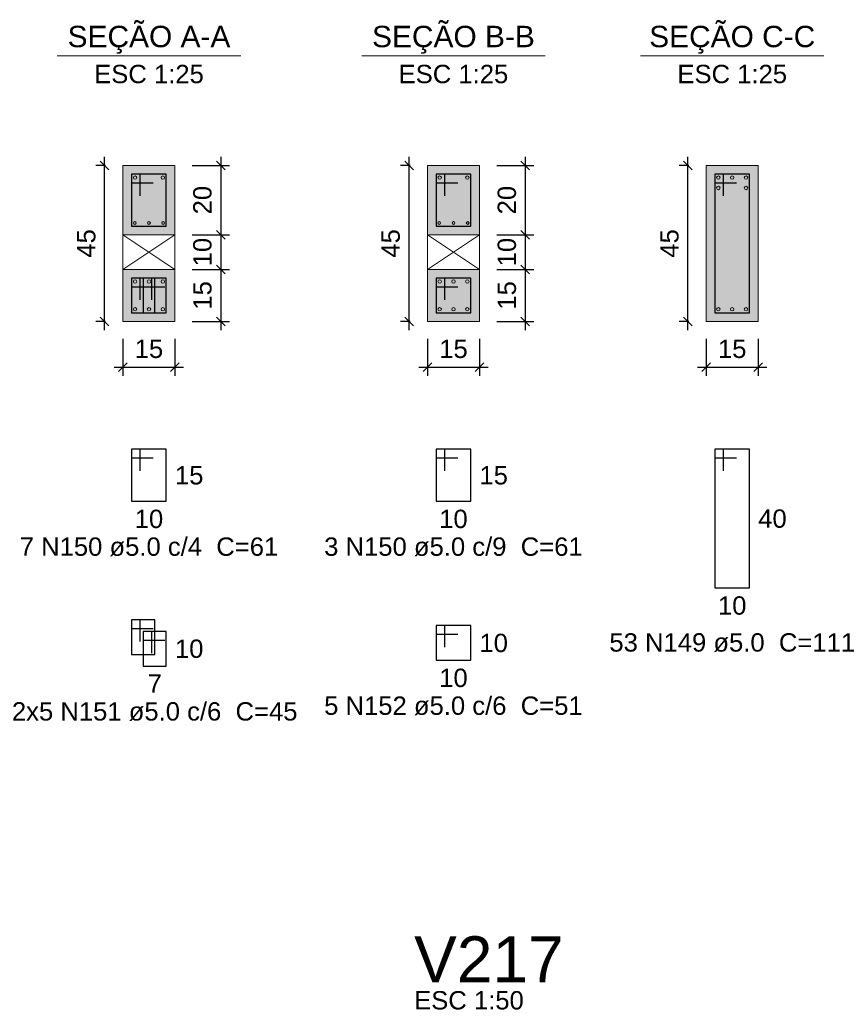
# Model space of a CAD drawing. Header units: millimetres. Extents: x 0 to 119, y 0 to 84.
# Tile 12 of 30: x 21 to 31, y 43 to 54. Entities that reach past the tile are written whole.
import ezdxf

# ---------------------------------------------------------------- set-up
doc = ezdxf.new("R2010")
doc.units = ezdxf.units.MM
doc.header["$MEASUREMENT"] = 0
doc.linetypes.add('NULL', pattern=[0])
doc.layers.get('0').update_dxf_attribs({"lineweight": 18})
for name, color, linetype, lineweight in [('Descrição da armadura', 7, 'Continuous', 0), ('DT-Barras na forma', 2, 'Continuous', 30), ('DT-Barras no corte', 5, 'Continuous', 5), ('DT-Barras rebatidas', 2, 'Continuous', 30), ('DT-Cotas', 9, 'Continuous', 5), ('DT-Forma', 5, 'Continuous', 5), ('DT-Hachura seção vigas', 254, 'Continuous', 5), ('DT-Textos', 7, 'Continuous', 5), ('DT-Título', 3, 'Continuous', 20), ('Textos armaduras', 7, 'Continuous', 0)]:
    doc.layers.add(name, color=color, linetype=linetype, lineweight=lineweight)
doc.styles.add('Arial', font='txt')
doc.dimstyles.new('UM_25.000000', dxfattribs={"dimtxt": 0.18, "dimasz": 0.1, "dimexe": 0.1, "dimexo": 0.2, "dimgap": 0, "dimtad": 1, "dimtih": 1, "dimtoh": 1, "dimdec": 1, "dimlfac": 25, "dimzin": 0, "dimdsep": 46, "dimtxsty": 'Standard', "dimcen": 0.09, "dimdle": 0.1, "dimadec": 1, "dimazin": 2, "dimtfac": 1, "dimtdec": 4, "dimtofl": 0, "dimtmove": 0, "dimatfit": 3, "dimfxl": 1, "dimtolj": 1, "dimarcsym": 0})

# ---------------------------------------------------------------- blocks, each defined once
blk = doc.blocks.new('_Oblique')
at = {"color": 0, "linetype": 'ByBlock', "lineweight": -2}
blk.add_line((-0.5, -0.5), (0.5, 0.5), dxfattribs=at)
blk = doc.blocks.new('*D96')
at = {"layer": 'Defpoints', "color": 0}
for p in [(22.339, 52.761), (22.551, 52.761), (22.551, 50.961)]:
    blk.add_point(p, dxfattribs=at)
at = {"layer": 'DT-Cotas', "color": 0, "lineweight": -2}
for p, q in [((22.339, 50.861), (22.339, 52.861)), ((22.351, 52.761), (22.239, 52.761)), ((22.351, 50.961), (22.239, 50.961))]:
    blk.add_line(p, q, dxfattribs=at)
at = {"layer": 'DT-Cotas', "color": 0, "lineweight": -2, "xscale": 0.1, "yscale": 0.1, "zscale": 0.1}
for p, rotation in [((22.339, 52.761), 90), ((22.339, 50.961), 270)]:
    blk.add_blockref('_Oblique', p, dxfattribs=dict(at, rotation=rotation))
at = {"layer": 'DT-Cotas', "color": 7, "insert": (22.128, 51.861), "char_height": 0.2118, "attachment_point": 5, "rotation": 90, "style": 'Arial'}
blk.add_mtext('\\A1;45', dxfattribs=at)
blk = doc.blocks.new('*D97')
at = {"layer": 'Defpoints', "color": 0}
for p in [(22.551, 50.961), (23.151, 50.961), (23.151, 50.432)]:
    blk.add_point(p, dxfattribs=at)
at = {"layer": 'DT-Cotas', "color": 0, "lineweight": -2}
for p, q in [((22.551, 50.761), (22.551, 50.332)), ((23.151, 50.761), (23.151, 50.332)), ((22.451, 50.432), (23.251, 50.432))]:
    blk.add_line(p, q, dxfattribs=at)
at = {"layer": 'DT-Cotas', "color": 0, "lineweight": -2, "xscale": 0.1, "yscale": 0.1, "zscale": 0.1, "rotation": 180}
blk.add_blockref('_Oblique', (22.551, 50.432), dxfattribs=at)
at = {"layer": 'DT-Cotas', "color": 0, "lineweight": -2, "xscale": 0.1, "yscale": 0.1, "zscale": 0.1}
blk.add_blockref('_Oblique', (23.151, 50.432), dxfattribs=at)
at = {"layer": 'DT-Cotas', "color": 7, "insert": (22.851, 50.643), "char_height": 0.2118, "attachment_point": 5, "rotation": 0.0057, "style": 'Arial'}
blk.add_mtext('\\A1;15', dxfattribs=at)
blk = doc.blocks.new('*D98')
at = {"layer": 'Defpoints', "color": 0}
for p in [(23.151, 52.761), (23.151, 51.961), (23.681, 51.961)]:
    blk.add_point(p, dxfattribs=at)
at = {"layer": 'DT-Cotas', "color": 0, "lineweight": -2}
for p, q in [((23.681, 52.861), (23.681, 51.861)), ((23.351, 52.761), (23.781, 52.761)), ((23.351, 51.961), (23.781, 51.961))]:
    blk.add_line(p, q, dxfattribs=at)
at = {"layer": 'DT-Cotas', "color": 0, "lineweight": -2, "xscale": 0.1, "yscale": 0.1, "zscale": 0.1}
for p, rotation in [((23.681, 52.761), 90), ((23.681, 51.961), 270)]:
    blk.add_blockref('_Oblique', p, dxfattribs=dict(at, rotation=rotation))
at = {"layer": 'DT-Cotas', "color": 7, "insert": (23.469, 52.361), "char_height": 0.2118, "attachment_point": 5, "rotation": 90, "style": 'Arial'}
blk.add_mtext('\\A1;20', dxfattribs=at)
blk = doc.blocks.new('*D99')
at = {"layer": 'Defpoints', "color": 0}
for p in [(23.151, 51.961), (23.151, 51.561), (23.681, 51.561)]:
    blk.add_point(p, dxfattribs=at)
at = {"layer": 'DT-Cotas', "color": 0, "lineweight": -2}
for p, q in [((23.681, 52.061), (23.681, 51.461)), ((23.351, 51.961), (23.781, 51.961)), ((23.351, 51.561), (23.781, 51.561))]:
    blk.add_line(p, q, dxfattribs=at)
at = {"layer": 'DT-Cotas', "color": 0, "lineweight": -2, "xscale": 0.1, "yscale": 0.1, "zscale": 0.1}
for p, rotation in [((23.681, 51.961), 90), ((23.681, 51.561), 270)]:
    blk.add_blockref('_Oblique', p, dxfattribs=dict(at, rotation=rotation))
at = {"layer": 'DT-Cotas', "color": 7, "insert": (23.469, 51.761), "char_height": 0.2118, "attachment_point": 5, "rotation": 90, "style": 'Arial'}
blk.add_mtext('\\A1;10', dxfattribs=at)
blk = doc.blocks.new('*D100')
at = {"layer": 'Defpoints', "color": 0}
for p in [(23.151, 51.561), (23.151, 50.961), (23.681, 50.961)]:
    blk.add_point(p, dxfattribs=at)
at = {"layer": 'DT-Cotas', "color": 0, "lineweight": -2}
for p, q in [((23.681, 51.661), (23.681, 50.861)), ((23.351, 51.561), (23.781, 51.561)), ((23.351, 50.961), (23.781, 50.961))]:
    blk.add_line(p, q, dxfattribs=at)
at = {"layer": 'DT-Cotas', "color": 0, "lineweight": -2, "xscale": 0.1, "yscale": 0.1, "zscale": 0.1}
for p, rotation in [((23.681, 51.561), 90), ((23.681, 50.961), 270)]:
    blk.add_blockref('_Oblique', p, dxfattribs=dict(at, rotation=rotation))
at = {"layer": 'DT-Cotas', "color": 7, "insert": (23.469, 51.261), "char_height": 0.2118, "attachment_point": 5, "rotation": 90, "style": 'Arial'}
blk.add_mtext('\\A1;15', dxfattribs=at)
blk = doc.blocks.new('*D101')
at = {"layer": 'Defpoints', "color": 0}
for p in [(25.855, 52.761), (26.067, 52.761), (26.067, 50.961)]:
    blk.add_point(p, dxfattribs=at)
at = {"layer": 'DT-Cotas', "color": 0, "lineweight": -2}
for p, q in [((25.855, 50.861), (25.855, 52.861)), ((25.867, 52.761), (25.755, 52.761)), ((25.867, 50.961), (25.755, 50.961))]:
    blk.add_line(p, q, dxfattribs=at)
at = {"layer": 'DT-Cotas', "color": 0, "lineweight": -2, "xscale": 0.1, "yscale": 0.1, "zscale": 0.1}
for p, rotation in [((25.855, 52.761), 90), ((25.855, 50.961), 270)]:
    blk.add_blockref('_Oblique', p, dxfattribs=dict(at, rotation=rotation))
at = {"layer": 'DT-Cotas', "color": 7, "insert": (25.643, 51.861), "char_height": 0.2118, "attachment_point": 5, "rotation": 90, "style": 'Arial'}
blk.add_mtext('\\A1;45', dxfattribs=at)
blk = doc.blocks.new('*D102')
at = {"layer": 'Defpoints', "color": 0}
for p in [(26.067, 50.961), (26.667, 50.961), (26.667, 50.432)]:
    blk.add_point(p, dxfattribs=at)
at = {"layer": 'DT-Cotas', "color": 0, "lineweight": -2}
for p, q in [((26.067, 50.761), (26.067, 50.332)), ((26.667, 50.761), (26.667, 50.332)), ((25.967, 50.432), (26.767, 50.432))]:
    blk.add_line(p, q, dxfattribs=at)
at = {"layer": 'DT-Cotas', "color": 0, "lineweight": -2, "xscale": 0.1, "yscale": 0.1, "zscale": 0.1, "rotation": 180}
blk.add_blockref('_Oblique', (26.067, 50.432), dxfattribs=at)
at = {"layer": 'DT-Cotas', "color": 0, "lineweight": -2, "xscale": 0.1, "yscale": 0.1, "zscale": 0.1}
blk.add_blockref('_Oblique', (26.667, 50.432), dxfattribs=at)
at = {"layer": 'DT-Cotas', "color": 7, "insert": (26.367, 50.643), "char_height": 0.2118, "attachment_point": 5, "rotation": 0.0057, "style": 'Arial'}
blk.add_mtext('\\A1;15', dxfattribs=at)
blk = doc.blocks.new('*D103')
at = {"layer": 'Defpoints', "color": 0}
for p in [(26.667, 52.761), (26.667, 51.961), (27.196, 51.961)]:
    blk.add_point(p, dxfattribs=at)
at = {"layer": 'DT-Cotas', "color": 0, "lineweight": -2}
for p, q in [((27.196, 52.861), (27.196, 51.861)), ((26.867, 52.761), (27.296, 52.761)), ((26.867, 51.961), (27.296, 51.961))]:
    blk.add_line(p, q, dxfattribs=at)
at = {"layer": 'DT-Cotas', "color": 0, "lineweight": -2, "xscale": 0.1, "yscale": 0.1, "zscale": 0.1}
for p, rotation in [((27.196, 52.761), 90), ((27.196, 51.961), 270)]:
    blk.add_blockref('_Oblique', p, dxfattribs=dict(at, rotation=rotation))
at = {"layer": 'DT-Cotas', "color": 7, "insert": (26.984, 52.361), "char_height": 0.2118, "attachment_point": 5, "rotation": 90, "style": 'Arial'}
blk.add_mtext('\\A1;20', dxfattribs=at)
blk = doc.blocks.new('*D104')
at = {"layer": 'Defpoints', "color": 0}
for p in [(26.667, 51.961), (26.667, 51.561), (27.196, 51.561)]:
    blk.add_point(p, dxfattribs=at)
at = {"layer": 'DT-Cotas', "color": 0, "lineweight": -2}
for p, q in [((27.196, 52.061), (27.196, 51.461)), ((26.867, 51.961), (27.296, 51.961)), ((26.867, 51.561), (27.296, 51.561))]:
    blk.add_line(p, q, dxfattribs=at)
at = {"layer": 'DT-Cotas', "color": 0, "lineweight": -2, "xscale": 0.1, "yscale": 0.1, "zscale": 0.1}
for p, rotation in [((27.196, 51.961), 90), ((27.196, 51.561), 270)]:
    blk.add_blockref('_Oblique', p, dxfattribs=dict(at, rotation=rotation))
at = {"layer": 'DT-Cotas', "color": 7, "insert": (26.984, 51.761), "char_height": 0.2118, "attachment_point": 5, "rotation": 90, "style": 'Arial'}
blk.add_mtext('\\A1;10', dxfattribs=at)
blk = doc.blocks.new('*D105')
at = {"layer": 'Defpoints', "color": 0}
for p in [(26.667, 51.561), (26.667, 50.961), (27.196, 50.961)]:
    blk.add_point(p, dxfattribs=at)
at = {"layer": 'DT-Cotas', "color": 0, "lineweight": -2}
for p, q in [((27.196, 51.661), (27.196, 50.861)), ((26.867, 51.561), (27.296, 51.561)), ((26.867, 50.961), (27.296, 50.961))]:
    blk.add_line(p, q, dxfattribs=at)
at = {"layer": 'DT-Cotas', "color": 0, "lineweight": -2, "xscale": 0.1, "yscale": 0.1, "zscale": 0.1}
for p, rotation in [((27.196, 51.561), 90), ((27.196, 50.961), 270)]:
    blk.add_blockref('_Oblique', p, dxfattribs=dict(at, rotation=rotation))
at = {"layer": 'DT-Cotas', "color": 7, "insert": (26.984, 51.261), "char_height": 0.2118, "attachment_point": 5, "rotation": 90, "style": 'Arial'}
blk.add_mtext('\\A1;15', dxfattribs=at)
blk = doc.blocks.new('*D106')
at = {"layer": 'Defpoints', "color": 0}
for p in [(29.073, 52.761), (29.285, 52.761), (29.285, 50.961)]:
    blk.add_point(p, dxfattribs=at)
at = {"layer": 'DT-Cotas', "color": 0, "lineweight": -2}
for p, q in [((29.073, 50.861), (29.073, 52.861)), ((29.085, 52.761), (28.973, 52.761)), ((29.085, 50.961), (28.973, 50.961))]:
    blk.add_line(p, q, dxfattribs=at)
at = {"layer": 'DT-Cotas', "color": 0, "lineweight": -2, "xscale": 0.1, "yscale": 0.1, "zscale": 0.1}
for p, rotation in [((29.073, 52.761), 90), ((29.073, 50.961), 270)]:
    blk.add_blockref('_Oblique', p, dxfattribs=dict(at, rotation=rotation))
at = {"layer": 'DT-Cotas', "color": 7, "insert": (28.861, 51.861), "char_height": 0.2118, "attachment_point": 5, "rotation": 90, "style": 'Arial'}
blk.add_mtext('\\A1;45', dxfattribs=at)
blk = doc.blocks.new('*D107')
at = {"layer": 'Defpoints', "color": 0}
for p in [(29.285, 50.961), (29.885, 50.961), (29.885, 50.432)]:
    blk.add_point(p, dxfattribs=at)
at = {"layer": 'DT-Cotas', "color": 0, "lineweight": -2}
for p, q in [((29.285, 50.761), (29.285, 50.332)), ((29.885, 50.761), (29.885, 50.332)), ((29.185, 50.432), (29.985, 50.432))]:
    blk.add_line(p, q, dxfattribs=at)
at = {"layer": 'DT-Cotas', "color": 0, "lineweight": -2, "xscale": 0.1, "yscale": 0.1, "zscale": 0.1, "rotation": 180}
blk.add_blockref('_Oblique', (29.285, 50.432), dxfattribs=at)
at = {"layer": 'DT-Cotas', "color": 0, "lineweight": -2, "xscale": 0.1, "yscale": 0.1, "zscale": 0.1}
blk.add_blockref('_Oblique', (29.885, 50.432), dxfattribs=at)
at = {"layer": 'DT-Cotas', "color": 7, "insert": (29.585, 50.643), "char_height": 0.2118, "attachment_point": 5, "rotation": 0.0057, "style": 'Arial'}
blk.add_mtext('\\A1;15', dxfattribs=at)

msp = doc.modelspace()

# ---------------------------------------------------------------- hatches: boundary and pattern name
at = {"layer": 'DT-Hachura seção vigas', "linetype": 'Continuous'}
h = msp.add_hatch(color=254, dxfattribs=at)
h.paths.add_polyline_path([(22.5511, 50.9611), (22.5511, 50.9611), (23.1511, 50.9611), (23.1511, 52.7611), (22.5511, 52.7611), (22.5511, 50.9611)])
h.paths.add_polyline_path([(23.1511, 51.9611), (22.5511, 51.9611), (22.5511, 51.5611), (23.1511, 51.5611), (23.1511, 51.9611)], flags=0)
h = msp.add_hatch(color=254, dxfattribs=at)
h.paths.add_polyline_path([(26.0668, 50.9611), (26.0668, 50.9611), (26.6668, 50.9611), (26.6668, 52.7611), (26.0668, 52.7611), (26.0668, 50.9611)])
h.paths.add_polyline_path([(26.6668, 51.9611), (26.0668, 51.9611), (26.0668, 51.5611), (26.6668, 51.5611), (26.6668, 51.9611)], flags=0)
msp.add_hatch(color=254, dxfattribs=at).paths.add_polyline_path([(29.285, 50.9611), (29.285, 50.9611), (29.885, 50.9611), (29.885, 52.7611), (29.285, 52.7611), (29.285, 50.9611)])

# ---------------------------------------------------------------- linework, layer by layer
at = {"layer": 'DT-Barras na forma'}
for p, q in [((29.485, 52.6611), (29.385, 52.6611)), ((29.385, 52.6611), (29.385, 51.0611)), ((29.785, 52.6611), (29.385, 52.6611)), ((29.385, 52.6611), (29.385, 52.5611)), ((29.485, 52.4111), (29.485, 52.6611)), ((29.785, 51.0611), (29.785, 52.6611)), ((29.385, 52.5611), (29.635, 52.5611)), ((29.385, 51.0611), (29.785, 51.0611))]:
    msp.add_line(p, q, dxfattribs=at)
for points in [[(22.7511, 52.4111), (22.7511, 52.6611), (22.6511, 52.6611), (22.6511, 52.0611), (23.0511, 52.0611), (23.0511, 52.6611), (22.6511, 52.6611), (22.6511, 52.5611), (22.9011, 52.5611)], [(26.2668, 52.4111), (26.2668, 52.6611), (26.1668, 52.6611), (26.1668, 52.0611), (26.5668, 52.0611), (26.5668, 52.6611), (26.1668, 52.6611), (26.1668, 52.5611), (26.4168, 52.5611)], [(22.7511, 51.2111), (22.7511, 51.4611), (22.6511, 51.4611), (22.6511, 51.0611), (22.9178, 51.0611), (22.9178, 51.4611), (22.6511, 51.4611), (22.6511, 51.3611), (22.9011, 51.3611)], [(22.8845, 51.2111), (22.8845, 51.4611), (22.7845, 51.4611), (22.7845, 51.0611), (23.0511, 51.0611), (23.0511, 51.4611), (22.7845, 51.4611), (22.7845, 51.3611), (23.0345, 51.3611)], [(26.2668, 51.2111), (26.2668, 51.4611), (26.1668, 51.4611), (26.1668, 51.0611), (26.5668, 51.0611), (26.5668, 51.4611), (26.1668, 51.4611), (26.1668, 51.3611), (26.4168, 51.3611)], [(22.7511, 47.2657), (22.7511, 47.5157), (22.6511, 47.5157), (22.6511, 47.1157), (22.9178, 47.1157), (22.9178, 47.5157), (22.6511, 47.5157), (22.6511, 47.4157), (22.9011, 47.4157)]]:
    msp.add_lwpolyline(points, dxfattribs=at)
at = {"layer": 'DT-Barras no corte'}
for centre, radius in [((22.6911, 52.6211), 0.02), ((23.0111, 52.6211), 0.02), ((26.2068, 52.6211), 0.02), ((26.5268, 52.6211), 0.02), ((29.425, 52.6211), 0.02), ((29.585, 52.6211), 0.02), ((29.745, 52.6211), 0.02), ((29.425, 52.5011), 0.02), ((29.745, 52.5011), 0.02), ((22.6871, 52.0971), 0.016), ((22.8511, 52.0971), 0.016), ((23.0151, 52.0971), 0.016), ((26.2028, 52.0971), 0.016), ((26.3668, 52.0971), 0.016), ((26.5308, 52.0971), 0.016), ((22.6911, 51.4211), 0.02), ((22.8511, 51.4211), 0.02), ((23.0111, 51.4211), 0.02), ((26.2068, 51.4211), 0.02), ((26.3668, 51.4211), 0.02), ((26.5268, 51.4211), 0.02), ((22.6911, 51.1011), 0.02), ((22.8511, 51.1011), 0.02), ((23.0111, 51.1011), 0.02), ((26.2068, 51.1011), 0.02), ((26.3668, 51.1011), 0.02), ((26.5268, 51.1011), 0.02), ((29.425, 51.1011), 0.02), ((29.585, 51.1011), 0.02), ((29.745, 51.1011), 0.02)]:
    msp.add_circle(centre, radius, dxfattribs=at)
at = {"layer": 'DT-Barras rebatidas'}
for points in [[(22.7511, 49.2344), (22.7511, 49.4844), (22.6511, 49.4844), (22.6511, 48.8844), (23.0511, 48.8844), (23.0511, 49.4844), (22.6511, 49.4844), (22.6511, 49.3844), (22.9011, 49.3844)], [(26.2668, 49.2344), (26.2668, 49.4844), (26.1668, 49.4844), (26.1668, 48.8844), (26.5668, 48.8844), (26.5668, 49.4844), (26.1668, 49.4844), (26.1668, 49.3844), (26.4168, 49.3844)], [(29.485, 49.2344), (29.485, 49.4844), (29.385, 49.4844), (29.385, 47.8844), (29.785, 47.8844), (29.785, 49.4844), (29.385, 49.4844), (29.385, 49.3844), (29.635, 49.3844)], [(26.2668, 47.199), (26.2668, 47.449), (26.1668, 47.449), (26.1668, 47.049), (26.5668, 47.049), (26.5668, 47.449), (26.1668, 47.449), (26.1668, 47.349), (26.4168, 47.349)], [(22.8845, 47.1323), (22.8845, 47.3823), (22.7845, 47.3823), (22.7845, 46.9823), (23.0511, 46.9823), (23.0511, 47.3823), (22.7845, 47.3823), (22.7845, 47.2823), (23.0345, 47.2823)]]:
    msp.add_lwpolyline(points, dxfattribs=at)
at = {"layer": 'DT-Forma'}
for p, q in [((23.1511, 52.7611), (22.5511, 52.7611)), ((22.5511, 52.7611), (22.5511, 50.9611)), ((23.1511, 50.9611), (23.1511, 52.7611)), ((26.6668, 52.7611), (26.0668, 52.7611)), ((26.0668, 52.7611), (26.0668, 50.9611)), ((26.6668, 50.9611), (26.6668, 52.7611)), ((29.885, 52.7611), (29.285, 52.7611)), ((29.285, 52.7611), (29.285, 50.9611)), ((29.885, 50.9611), (29.885, 52.7611)), ((22.5511, 51.9611), (23.1511, 51.9611)), ((22.5511, 51.9611), (23.1511, 51.5611)), ((22.5511, 51.5611), (23.1511, 51.9611)), ((26.0668, 51.9611), (26.6668, 51.9611)), ((26.0668, 51.9611), (26.6668, 51.5611)), ((26.0668, 51.5611), (26.6668, 51.9611)), ((22.5511, 51.5611), (23.1511, 51.5611)), ((26.0668, 51.5611), (26.6668, 51.5611)), ((22.5511, 50.9611), (23.1511, 50.9611)), ((26.0668, 50.9611), (26.6668, 50.9611)), ((29.285, 50.9611), (29.885, 50.9611))]:
    msp.add_line(p, q, dxfattribs=at)
at = {"layer": 'DT-Textos'}
for p, q in [((21.7921, 54.026), (23.9101, 54.026)), ((25.3078, 54.026), (27.4258, 54.026)), ((28.526, 54.026), (30.644, 54.026))]:
    msp.add_line(p, q, dxfattribs=at)

# ---------------------------------------------------------------- texts
at = {"layer": 'Descrição da armadura', "linetype": 'NULL', "char_height": 0.2118, "attachment_point": 8, "line_spacing_factor": 0.9, "style": 'Arial'}
for s, insert, width in [('7 N150 ø5.0 c/4  C=61', (22.8514, 48.2492), 5.851826), ('3 N150 ø5.0 c/9  C=61', (26.3664, 48.2492), 5.851826), ('53 N149 ø5.0  C=111', (29.5854, 47.1432), 5.562109), ('2x5 N151 ø5.0 c/6  C=45', (22.9174, 46.3472), 6.464395), ('5 N152 ø5.0 c/6  C=51', (26.3664, 46.4132), 5.851826)]:
    msp.add_mtext(s, dxfattribs=dict(at, insert=insert, width=width))
at = {"layer": 'DT-Textos', "linetype": 'NULL', "line_spacing_factor": 0.798, "style": 'Arial'}
for s, insert, char_height, width, attachment_point in [('SEÇÃO A-A', (22.8514, 54.0503), 0.2471, 3.812061, 8), ('SEÇÃO B-B', (26.3664, 54.0503), 0.2471, 3.812061, 8), ('SEÇÃO C-C', (29.5854, 54.0503), 0.2471, 3.889307, 8), ('ESC 1:25', (22.8514, 53.7082), 0.2118, 2.482559, 8), ('ESC 1:25', (26.3664, 53.7082), 0.2118, 2.482559, 8), ('ESC 1:25', (29.5854, 53.7082), 0.2118, 2.482559, 8), ('ESC 1:50', (25.9124, 43.0147), 0.2118, 2.482559, 7)]:
    msp.add_mtext(s, dxfattribs=dict(at, insert=insert, char_height=char_height, width=width, attachment_point=attachment_point))
at = {"layer": 'DT-Título', "linetype": 'NULL', "insert": (25.9124, 43.3325), "char_height": 0.5295, "width": 3.456465, "attachment_point": 7, "line_spacing_factor": 0.798, "style": 'Arial'}
msp.add_mtext('V217', dxfattribs=at)
at = {"layer": 'Textos armaduras', "linetype": 'NULL', "char_height": 0.2118, "line_spacing_factor": 0.9, "style": 'Arial'}
for s, insert, width, attachment_point in [('15', (23.1511, 49.2903), 1.045137, 1), ('15', (26.6668, 49.2903), 1.045137, 1), ('10', (22.8511, 48.7871), 1.045137, 2), ('10', (26.3668, 48.7871), 1.045137, 2), ('40', (29.885, 48.7903), 1.045137, 1), ('10', (29.585, 47.7871), 1.045137, 2), ('10', (23.1511, 47.2882), 1.045137, 1), ('10', (26.6668, 47.3549), 1.045137, 1), ('10', (26.3668, 46.9517), 1.045137, 2), ('7', (22.9178, 46.885), 0.722568, 2)]:
    msp.add_mtext(s, dxfattribs=dict(at, insert=insert, width=width, attachment_point=attachment_point))

# ---------------------------------------------------------------- dimensions: what is measured, and where the dimension line sits
at = {"layer": 'DT-Cotas'}
for base, p1, p2, picture, middle in [((22.3393, 52.7611), (22.5511, 50.9611), (22.5511, 52.7611), '*D96', (22.1275, 51.8611)), ((23.6806, 51.9611), (23.1511, 52.7611), (23.1511, 51.9611), '*D98', (23.4688, 52.3611)), ((25.855, 52.7611), (26.0668, 50.9611), (26.0668, 52.7611), '*D101', (25.6432, 51.8611)), ((27.1963, 51.9611), (26.6668, 52.7611), (26.6668, 51.9611), '*D103', (26.9845, 52.3611)), ((29.0732, 52.7611), (29.285, 50.9611), (29.285, 52.7611), '*D106', (28.8614, 51.8611)), ((23.6806, 51.5611), (23.1511, 51.9611), (23.1511, 51.5611), '*D99', (23.4688, 51.7611)), ((27.1963, 51.5611), (26.6668, 51.9611), (26.6668, 51.5611), '*D104', (26.9845, 51.7611)), ((23.6806, 50.9611), (23.1511, 51.5611), (23.1511, 50.9611), '*D100', (23.4688, 51.2611)), ((27.1963, 50.9611), (26.6668, 51.5611), (26.6668, 50.9611), '*D105', (26.9845, 51.2611))]:
    dim = msp.add_linear_dim(base=base, p1=p1, p2=p2, angle=90, dimstyle='UM_25.000000', override={"dimtxt": 0.2118, "dimasz": 0.1, "dimexe": 0.1, "dimexo": 0.2, "dimtad": 1, "dimtih": 0, "dimtoh": 0, "dimdec": 1, "dimlfac": 25, "dimzin": 8, "dimtxsty": 'Arial', "dimblk": 'Oblique', "dimblk1": 'Oblique', "dimblk2": 'Oblique', "dimsah": 1, "dimdle": 0.1, "dimse1": 0, "dimse2": 0, "dimclrt": 7, "dimadec": 1, "dimazin": 3, "dimtmove": 2, "dimldrblk": 'Oblique'}, dxfattribs=at)
    dim.commit()
    dim.dimension.update_dxf_attribs({"geometry": picture, "text_midpoint": middle, "dimtype": 160, "text_rotation": 90})
for base, p1, p2, picture, middle in [((23.1511, 50.4316), (22.5511, 50.9611), (23.1511, 50.9611), '*D97', (22.8511, 50.6434)), ((26.6668, 50.4316), (26.0668, 50.9611), (26.6668, 50.9611), '*D102', (26.3668, 50.6434)), ((29.885, 50.4316), (29.285, 50.9611), (29.885, 50.9611), '*D107', (29.585, 50.6434))]:
    dim = msp.add_linear_dim(base=base, p1=p1, p2=p2, dimstyle='UM_25.000000', override={"dimtxt": 0.2118, "dimasz": 0.1, "dimexe": 0.1, "dimexo": 0.2, "dimtad": 1, "dimtih": 0, "dimtoh": 0, "dimdec": 1, "dimlfac": 25, "dimzin": 8, "dimtxsty": 'Arial', "dimblk": 'Oblique', "dimblk1": 'Oblique', "dimblk2": 'Oblique', "dimsah": 1, "dimdle": 0.1, "dimse1": 0, "dimse2": 0, "dimclrt": 7, "dimadec": 1, "dimazin": 3, "dimtmove": 2, "dimldrblk": 'Oblique'}, dxfattribs=at)
    dim.commit()
    dim.dimension.update_dxf_attribs({"geometry": picture, "text_midpoint": middle, "dimtype": 160, "text_rotation": 0.00573})

doc.saveas('drawing.dxf')
